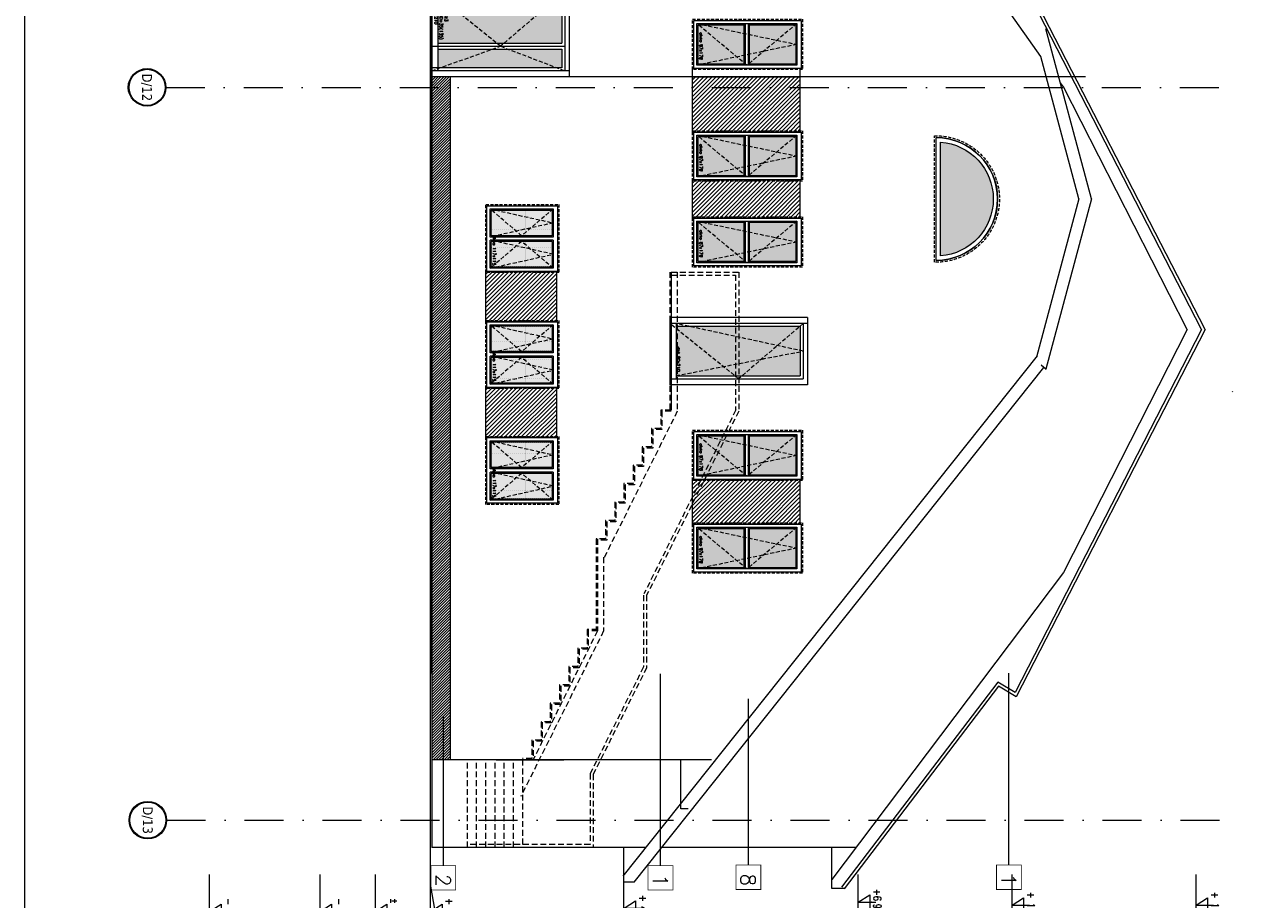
# Model space of a CAD drawing. Header units: millimetres. Extents: x -82287 to 177822, y -399756 to 0.
# Tile 100 of 228: x 45205 to 47216, y -199539 to -198114. Entities that reach past the tile are written whole.
import ezdxf
from ezdxf.enums import TextEntityAlignment as Align

# ---------------------------------------------------------------- set-up
doc = ezdxf.new("R2010")
doc.units = ezdxf.units.MM
doc.header["$MEASUREMENT"] = 0
for name, pattern in [('SUŁOSZOWA - PB 21 03$0$CACHE', [9.525, 6.35, -3.175]), ('SUŁOSZOWA - PB 21 03$0$CARKOVANA', [7.5, 5, -2.5]), ('SUŁOSZOWA - PB 21 03$0$DASHDOT', [25.4, 12.7, -6.35, 0, -6.35]), ('SUŁOSZOWA - PB 21 03$0$HIDDEN2', [4.7625, 3.175, -1.5875])]:
    doc.linetypes.add(name, pattern=pattern)
doc.layers.add('FL_XREF', color=252, linetype='Continuous')
for name, color, linetype, lineweight in [('SUŁOSZOWA - PB 21 03$0$! opisy okien elewacja', 251, 'Continuous', 0), ('SUŁOSZOWA - PB 21 03$0$!! 0_ Istn-okna', 251, 'Continuous', 0), ('SUŁOSZOWA - PB 21 03$0$!! 0_ Istn-sciany', 251, 'Continuous', 0), ('SUŁOSZOWA - PB 21 03$0$!! 0_ WIDOK ELEWACJA', 251, 'Continuous', 0), ('SUŁOSZOWA - PB 21 03$0$!! 0_Istn-cienka', 251, 'Continuous', 0), ('SUŁOSZOWA - PB 21 03$0$!! 0_Opis_pom', 251, 'Continuous', 0), ('SUŁOSZOWA - PB 21 03$0$!! 1  WYDZIELENIE PPOŻ', 251, 'Continuous', 0), ('SUŁOSZOWA - PB 21 03$0$!! 1_ widok', 251, 'Continuous', 0), ('SUŁOSZOWA - PB 21 03$0$!! 1_ELEWACJA KOLOR', 251, 'Continuous', 0), ('SUŁOSZOWA - PB 21 03$0$!! 1_Hatch dach', 251, 'Continuous', 0), ('SUŁOSZOWA - PB 21 03$0$!! 1_OPIS POM NOWE', 251, 'Continuous', 0), ('SUŁOSZOWA - PB 21 03$0$!! 2_ELEWACJA COKÓŁ', 251, 'Continuous', 0), ('SUŁOSZOWA - PB 21 03$0$!! 2_TYNK OBRYS', 251, 'Continuous', 0), ('SUŁOSZOWA - PB 21 03$0$!! 2_WYBURZENIA DO REMONTU', 251, 'Continuous', 0), ('SUŁOSZOWA - PB 21 03$0$!!_1  OPISY ELEWACJE', 251, 'Continuous', 0), ('SUŁOSZOWA - PB 21 03$0$0-osie-liniA', 251, 'SUŁOSZOWA - PB 21 03$0$DASHDOT', 0), ('SUŁOSZOWA - PB 21 03$0$0-osie-tx', 251, 'Continuous', 0), ('SUŁOSZOWA - PB 21 03$0$0-rzedne-blok', 251, 'Continuous', 0)]:
    doc.layers.add(name, color=color, linetype=linetype, lineweight=lineweight)
doc.layers.add('SUŁOSZOWA - PB 21 03$0$!! 0_ramki', color=251, linetype='Continuous', lineweight=0, plot=False)
doc.styles.add('SUŁOSZOWA - PB 21 03$0$ARIAL', font='tahoma.ttf')
doc.styles.add('SUŁOSZOWA - PB 21 03$0$DEUTSCH', font='SIMPLEX8')
doc.styles.add('SUŁOSZOWA - PB 21 03$0$SIMPLEX', font='simplex.shx', dxfattribs={"width": 0.77})
doc.styles.add('SUŁOSZOWA - PB 21 03$0$TAHOMA', font='tahoma.ttf')
doc.styles.add('SUŁOSZOWA - PB 21 03$0$TXT', font='simplex.shx')
pattern_1 = [(90, (0, 0), (-1.5875, 0.79375), [0, -1.5875])]
pattern_2 = [(225, (287002.8665, -125166.0226), (3.367596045, -3.367596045), [])]

# ---------------------------------------------------------------- blocks, each defined once
blk = doc.blocks.new('SUŁOSZOWA - PB 21 03$0$okno 87x178')
at = {"layer": 'SUŁOSZOWA - PB 21 03$0$!! 1_Hatch dach', "true_color": 0x575757}
h = blk.add_hatch(dxfattribs=at)
h.set_pattern_fill('DOTS', color=251, angle=450)
h.set_pattern_definition([(90, (14543.2204, -3002.226), (-1.5875, 0.79375), [0, -1.5875])])
h.paths.add_polyline_path([(3249.1, 6711.6), (3249.1, 6647.6), (3322.1, 6647.6), (3322.1, 6711.6)])
h.paths.add_polyline_path([(3240.1, 6647.6), (3240.1, 6711.6), (3165.1, 6711.6), (3165.1, 6647.6)])
at = {"layer": 'SUŁOSZOWA - PB 21 03$0$!! 0_ Istn-okna', "linetype": 'SUŁOSZOWA - PB 21 03$0$CARKOVANA', "lineweight": 5}
blk.add_lwpolyline([(3154.1, 6638.6), (3154.1, 6720.6), (3333.1, 6720.6), (3333.1, 6638.6)], close=True, dxfattribs=at)
at = {"layer": 'SUŁOSZOWA - PB 21 03$0$!! 0_ Istn-okna'}
for points in [[(3156.1, 6640.6), (3156.1, 6718.6), (3331.1, 6718.6), (3331.1, 6640.6)], [(3163.1, 6645.6), (3163.1, 6713.6), (3326.1, 6713.6), (3326.1, 6645.6)]]:
    blk.add_lwpolyline(points, close=True, dxfattribs=at)
for points in [[(3242.1, 6647.6), (3165.1, 6647.6), (3165.1, 6711.6), (3242.1, 6711.6)], [(3240.1, 6711.6), (3240.1, 6647.6)], [(3242.1, 6713.6), (3242.1, 6645.6)], [(3247.1, 6713.6), (3247.1, 6645.6)], [(3247.1, 6711.6), (3324.1, 6711.6), (3324.1, 6647.6), (3247.1, 6647.6)], [(3249.1, 6711.6), (3249.1, 6647.6)]]:
    blk.add_lwpolyline(points, dxfattribs=at)
at = {"layer": 'SUŁOSZOWA - PB 21 03$0$!! 1_Hatch dach', "color": 251, "linetype": 'SUŁOSZOWA - PB 21 03$0$CACHE', "true_color": 0x575757}
for points in [[(3326.1, 6645.6), (3163.1, 6679.6), (3326.1, 6713.6)], [(3163.1, 6645.6), (3244.6, 6713.6), (3326.1, 6645.6)]]:
    blk.add_lwpolyline(points, dxfattribs=at)
at = {"insert": (3316.7, 6660.2), "char_height": 5, "attachment_point": 1, "rotation": 90, "style": 'SUŁOSZOWA - PB 21 03$0$TXT'}
blk.add_mtext_dynamic_manual_height_columns('okno 87x178', width=52.63, gutter_width=75, heights=[0], dxfattribs=at)
blk = doc.blocks.new('SUŁOSZOWA - PB 21 03$0$okno 117x115')
at = {"layer": 'SUŁOSZOWA - PB 21 03$0$!! 1_Hatch dach', "true_color": 0x575757}
h = blk.add_hatch(dxfattribs=at)
h.set_pattern_fill('DOTS', color=251, angle=450)
h.set_pattern_definition([(90, (14940.2204, -2514.226), (-1.5875, 0.79375), [0, -1.5875])])
h.paths.add_polyline_path([(3622.1, 7157.8), (3721.1, 7157.8), (3721.1, 7199.6), (3622.1, 7199.6)])
h.paths.add_polyline_path([(3721.1, 7148.4), (3622.1, 7148.4), (3622.1, 7106.6), (3721.1, 7106.6)])
at = {"layer": 'SUŁOSZOWA - PB 21 03$0$!! 0_ Istn-okna', "linetype": 'SUŁOSZOWA - PB 21 03$0$CARKOVANA', "lineweight": 5}
blk.add_lwpolyline([(3611.1, 7097.6), (3611.1, 7208.6), (3730.1, 7208.6), (3730.1, 7097.6)], close=True, dxfattribs=at)
at = {"layer": 'SUŁOSZOWA - PB 21 03$0$!! 0_ Istn-okna'}
blk.add_lwpolyline([(3613.1, 7099.6), (3613.1, 7206.6), (3728.1, 7206.6), (3728.1, 7099.6)], close=True, dxfattribs=at)
for points in [[(3620.1, 7155.6), (3620.1, 7201.6), (3723.1, 7201.6), (3723.1, 7155.6)], [(3622.1, 7157.8), (3622.1, 7199.6), (3721.1, 7199.6), (3721.1, 7157.8)], [(3620.1, 7155.6), (3723.1, 7155.6)], [(3723.1, 7150.6), (3723.1, 7104.6), (3620.1, 7104.6), (3620.1, 7150.6)], [(3620.1, 7150.6), (3723.1, 7150.6)], [(3622.1, 7157.8), (3721.1, 7157.8)], [(3721.1, 7148.4), (3721.1, 7106.6), (3622.1, 7106.6), (3622.1, 7148.4)], [(3622.1, 7148.4), (3721.1, 7148.4)]]:
    blk.add_lwpolyline(points, dxfattribs=at)
at = {"layer": 'SUŁOSZOWA - PB 21 03$0$!! 1_Hatch dach', "color": 251, "linetype": 'SUŁOSZOWA - PB 21 03$0$CACHE', "true_color": 0x575757}
for points in [[(3723.1, 7201.6), (3620.1, 7178.6), (3723.1, 7155.6)], [(3620.1, 7201.6), (3671.6, 7157.8), (3723.1, 7201.6)], [(3723.1, 7104.6), (3620.1, 7127.6), (3723.1, 7150.6)], [(3620.1, 7104.6), (3671.6, 7148.4), (3723.1, 7104.6)]]:
    blk.add_lwpolyline(points, dxfattribs=at)
at = {"insert": (3713.7, 7148.2), "char_height": 5, "attachment_point": 1, "rotation": 90, "style": 'SUŁOSZOWA - PB 21 03$0$TXT'}
blk.add_mtext_dynamic_manual_height_columns('okno 117x115', width=52.63, gutter_width=75, heights=[0], dxfattribs=at)
blk = doc.blocks.new('SUŁOSZOWA - PB 21 03$0$dz3')
at = {"layer": 'SUŁOSZOWA - PB 21 03$0$!! 1_Hatch dach', "true_color": 0x575757}
h = blk.add_hatch(dxfattribs=at)
h.set_pattern_fill('DOTS', color=251, angle=270)
h.set_pattern_definition(pattern_1)
h.paths.add_polyline_path([(-19431.4, 7310.2), (-19431.4, 7233.2), (-19335.6, 7233.2)], flags=17)
h.paths.add_polyline_path([(-19230.2, 7313.2), (-19431.4, 7313.2), (-19431.4, 7310.2), (-19335.6, 7233.2), (-19323.6, 7233.2)])
h.paths.add_polyline_path([(-19229.4, 7313.2), (-19230.2, 7313.2), (-19323.6, 7233.2), (-19229.4, 7233.2)])
h = blk.add_hatch(dxfattribs=at)
h.set_pattern_fill('DOTS', color=251, angle=270)
h.set_pattern_definition(pattern_1)
h.paths.add_polyline_path([(-19229.4, 7223.2), (-19431.4, 7223.2), (-19431.4, 7193.2), (-19229.4, 7193.2)])
at = {"layer": 'SUŁOSZOWA - PB 21 03$0$!! 0_ Istn-okna'}
for points in [[(-19217.4, 7328.2), (-19441.4, 7328.2)], [(-19441.4, 7328.2), (-19441.4, 7178.2)], [(-19217.4, 7328.2), (-19217.4, 7178.2)], [(-19217.4, 7318.2), (-19441.4, 7318.2)], [(-19229.4, 7313.2), (-19441.4, 7313.2)], [(-19431.4, 7318.2), (-19431.4, 7188.2)], [(-19229.4, 7313.2), (-19229.4, 7233.2)], [(-19224.4, 7318.2), (-19224.4, 7188.2)], [(-19441.4, 7228.2), (-19224.4, 7228.2)], [(-19431.4, 7233.2), (-19229.4, 7233.2)], [(-19431.4, 7223.2), (-19229.4, 7223.2)], [(-19229.4, 7223.2), (-19229.4, 7193.2)], [(-19229.4, 7193.2), (-19441.4, 7193.2)], [(-19217.4, 7188.2), (-19441.4, 7188.2)], [(-19217.4, 7178.2), (-19441.4, 7178.2)]]:
    blk.add_lwpolyline(points, dxfattribs=at)
at = {"layer": 'SUŁOSZOWA - PB 21 03$0$!! 1_Hatch dach', "color": 251, "linetype": 'SUŁOSZOWA - PB 21 03$0$CACHE', "true_color": 0x575757}
for points in [[(-19224.4, 7318.2), (-19329.4, 7228.2), (-19441.4, 7318.2)], [(-19441.4, 7188.2), (-19329.4, 7228.2), (-19224.4, 7188.2)]]:
    blk.add_lwpolyline(points, dxfattribs=at)
at = {"insert": (-19415.2, 7280.4), "char_height": 5, "attachment_point": 1, "rotation": 270, "style": 'SUŁOSZOWA - PB 21 03$0$TXT'}
blk.add_mtext_dynamic_manual_height_columns('dz3 90+35(135) x210', width=52.63, gutter_width=75, heights=[0], dxfattribs=at)
blk = doc.blocks.new('SUŁOSZOWA - PB 21 03$0$drzwi 90x210')
at = {"layer": 'SUŁOSZOWA - PB 21 03$0$!! 1_Hatch dach', "true_color": 0x575757}
h = blk.add_hatch(dxfattribs=at)
h.set_pattern_fill('DOTS', color=251, angle=450)
h.set_pattern_definition([(270, (-14711.3306, 14067.823), (1.5875, -0.79375), [0, -1.5875])])
h.paths.add_polyline_path([(4720.1, 6757.6), (4720.1, 6834.6), (4624.3, 6834.6)], flags=17)
h.paths.add_polyline_path([(4518.9, 6754.6), (4720.1, 6754.6), (4720.1, 6757.6), (4624.3, 6834.6), (4612.2, 6834.6)])
h.paths.add_polyline_path([(4518.1, 6754.6), (4518.9, 6754.6), (4612.2, 6834.6), (4518.1, 6834.6)])
at = {"layer": 'SUŁOSZOWA - PB 21 03$0$!! 0_ Istn-okna'}
for points in [[(4506.1, 6739.6), (4506.1, 6849.6)], [(4506.1, 6849.6), (4730.1, 6849.6)], [(4513.1, 6749.6), (4513.1, 6839.6)], [(4730.1, 6839.6), (4513.1, 6839.6)], [(4720.1, 6749.6), (4720.1, 6839.6)], [(4730.1, 6739.6), (4730.1, 6849.6)], [(4518.1, 6754.6), (4518.1, 6834.6)], [(4720.1, 6834.6), (4518.1, 6834.6)], [(4506.1, 6749.6), (4730.1, 6749.6)], [(4506.1, 6739.6), (4730.1, 6739.6)], [(4518.1, 6754.6), (4720.1, 6754.6)]]:
    blk.add_lwpolyline(points, dxfattribs=at)
at = {"layer": 'SUŁOSZOWA - PB 21 03$0$!! 1_Hatch dach', "color": 251, "linetype": 'SUŁOSZOWA - PB 21 03$0$CACHE', "true_color": 0x575757}
for points in [[(4513.1, 6749.6), (4618.1, 6839.6), (4730.1, 6749.6)], [(4720.1, 6834.6), (4513.1, 6794.6), (4720.1, 6749.6)]]:
    blk.add_lwpolyline(points, dxfattribs=at)
at = {"insert": (4713.7, 6787.4), "char_height": 5, "attachment_point": 1, "rotation": 90, "style": 'SUŁOSZOWA - PB 21 03$0$TXT'}
blk.add_mtext_dynamic_manual_height_columns('dz4 90x210', width=52.63, gutter_width=75, heights=[0], dxfattribs=at)
blk = doc.blocks.new('SUŁOSZOWA - PB 21 03$0$okno polokragle')
at = {"layer": 'SUŁOSZOWA - PB 21 03$0$!! 1_Hatch dach', "true_color": 0x575757}
h = blk.add_hatch(dxfattribs=at)
h.set_pattern_fill('DOTS', color=251, angle=270)
h.set_pattern_definition([(90, (0, 0), (-1.5875, 0.79375), [0, -1.5875])])
h.paths.add_polyline_path([(-18333.5, 7496.3), (-18333.5, 7310.8, 0.927362)])
at = {"layer": 'SUŁOSZOWA - PB 21 03$0$!! 0_ Istn-okna', "linetype": 'SUŁOSZOWA - PB 21 03$0$CARKOVANA', "lineweight": 5}
blk.add_lwpolyline([(-18343.5, 7506.5), (-18343.5, 7300.6)], dxfattribs=at)
at = {"layer": 'SUŁOSZOWA - PB 21 03$0$!! 0_ Istn-okna'}
for points in [[(-18340.5, 7503.6), (-18340.5, 7303.6)], [(-18333.5, 7496.3), (-18333.5, 7310.8)]]:
    blk.add_lwpolyline(points, dxfattribs=at)
at = {"layer": 'SUŁOSZOWA - PB 21 03$0$!! 0_ Istn-okna', "linetype": 'SUŁOSZOWA - PB 21 03$0$CARKOVANA', "lineweight": 5}
blk.add_arc((-18340.5, 7403.6), 103, 268.331, 91.669, dxfattribs=at)
at = {"layer": 'SUŁOSZOWA - PB 21 03$0$!! 0_ Istn-okna'}
for radius, start, end in [(100, 270, 90), (93, 274.3167, 85.6833)]:
    blk.add_arc((-18340.5, 7403.6), radius, start, end, dxfattribs=at)
blk = doc.blocks.new('*U116')
h = blk.add_hatch(color=256)
edge = h.paths.add_edge_path()
edge.add_arc((0, 0), 30.6, 0, 360)
edge = h.paths.add_edge_path(flags=17)
edge.add_arc((0, 0), 29.4, 0, 360)
for radius in [30.6, 29.4]:
    blk.add_circle((0, 0), radius)
at = {"style": 'SUŁOSZOWA - PB 21 03$0$TAHOMA', "flags": 8}
blk.add_attdef('ANSICHTSNUMMER', text='', height=16, dxfattribs=at).set_placement((0, 0), align=Align.MIDDLE_CENTER)
blk = doc.blocks.new('SUŁOSZOWA - PB 21 03$0$BLOK OSIE ZACH')
at = {"layer": 'SUŁOSZOWA - PB 21 03$0$0-osie-liniA', "ltscale": 5}
for points in [[(36765.2, -198268.6), (38511.8, -198268.6)], [(36766.4, -199463.1), (38511.8, -199463.1)]]:
    blk.add_lwpolyline(points, dxfattribs=at)
at = {"layer": 'SUŁOSZOWA - PB 21 03$0$0-osie-tx'}
ref = blk.add_blockref('*U116', (36734.6, -198268.6), dxfattribs=dict(at, rotation=90))
ref.add_attrib('ANSICHTSNUMMER', 'D/12', dxfattribs={"layer": '0', "height": 16, "rotation": 270, "style": 'SUŁOSZOWA - PB 21 03$0$TAHOMA', "flags": 8}).set_placement((36734.6, -198268.6), align=Align.MIDDLE_CENTER)
ref = blk.add_blockref('*U116', (36735.8, -199463.1), dxfattribs=dict(at, rotation=90))
ref.add_attrib('ANSICHTSNUMMER', 'D/13', dxfattribs={"layer": '0', "height": 16, "rotation": 270, "style": 'SUŁOSZOWA - PB 21 03$0$TAHOMA', "flags": 8}).set_placement((36735.8, -199463.1), align=Align.MIDDLE_CENTER)
blk = doc.blocks.new('SUŁOSZOWA - PB 21 03$0$D_kota')
for p, q in [((8.7, 0), (8.7, 23)), ((-0.8, 15), (8.7, 15)), ((8.7, 0), (-0.8, 15))]:
    blk.add_line(p, q)
blk.add_lwpolyline([(-0.8, 15), (57.9, 15)])
at = {"style": 'SUŁOSZOWA - PB 21 03$0$DEUTSCH', "width": 0.8}
blk.add_attdef('POZ.ARCH', (7.3, 19.7), '', height=10, dxfattribs=at)
blk = doc.blocks.new('SUŁOSZOWA - PB 21 03$0$rzędne elewacje')
at = {"layer": 'SUŁOSZOWA - PB 21 03$0$0-rzedne-blok'}
for p, q in [((45186.1, -202764.8), (45186.1, -202618)), ((45366.1, -202764.8), (45366.1, -202618)), ((45546.1, -202764.8), (45546.1, -202618)), ((45861.1, -202764.8), (45861.1, -202618)), ((46243.1, -202764.8), (46243.1, -202618)), ((46493.6, -202764.8), (46493.6, -202618)), ((46793.4, -202764.8), (46793.4, -202618)), ((45186.1, -203021.7), (45186.1, -202819.8)), ((45366.1, -203021.7), (45366.1, -202819.8)), ((45546.1, -203021.7), (45546.1, -202819.8)), ((45861.1, -203021.7), (45861.1, -202819.8)), ((46243.1, -203021.7), (46243.1, -202819.8)), ((46493.6, -203021.7), (46493.6, -202819.8)), ((46793.4, -203021.7), (46793.4, -202819.8))]:
    blk.add_line(p, q, dxfattribs=at)
for points in [[(45456.1, -202618), (45456.1, -202764.8)], [(46493.6, -202764.8), (46493.6, -202618)], [(45456.1, -202819.8), (45456.1, -203021.7)], [(46493.6, -203021.7), (46493.6, -202819.8)]]:
    blk.add_lwpolyline(points, dxfattribs=at)
ref = blk.add_blockref('SUŁOSZOWA - PB 21 03$0$D_kota', (46243.1, -202652.1), dxfattribs=dict(at, xscale=1.250000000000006, yscale=1.250000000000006, zscale=1.250000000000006, rotation=270))
ref.add_attrib('POZ.ARCH', '+6,97', (46267.7, -202641.3), dxfattribs={"layer": '0', "height": 12.5, "rotation": 270, "style": 'SUŁOSZOWA - PB 21 03$0$DEUTSCH', "width": 0.8})
ref = blk.add_blockref('SUŁOSZOWA - PB 21 03$0$D_kota', (46493.6, -202656.9), dxfattribs=dict(at, xscale=1.250000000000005, yscale=1.250000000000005, zscale=1.250000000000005, rotation=270))
ref.add_attrib('POZ.ARCH', '+ 10,37', (46518.2, -202646.1), dxfattribs={"layer": '0', "height": 12.5, "rotation": 270, "style": 'SUŁOSZOWA - PB 21 03$0$DEUTSCH', "width": 0.8})
ref = blk.add_blockref('SUŁOSZOWA - PB 21 03$0$D_kota', (46793.4, -202656.9), dxfattribs=dict(at, xscale=1.250000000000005, yscale=1.250000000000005, zscale=1.250000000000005, rotation=270))
ref.add_attrib('POZ.ARCH', '+ 13,37', (46818, -202646.1), dxfattribs={"layer": '0', "height": 12.5, "rotation": 270, "style": 'SUŁOSZOWA - PB 21 03$0$DEUTSCH', "width": 0.8})
ref = blk.add_blockref('SUŁOSZOWA - PB 21 03$0$D_kota', (45186.1, -202667.3), dxfattribs=dict(at, xscale=1.250000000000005, yscale=1.250000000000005, zscale=1.250000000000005, rotation=270))
ref.add_attrib('POZ.ARCH', '- 2,70  ', (45210.7, -202656.5), dxfattribs={"layer": '0', "height": 12.5, "rotation": 270, "style": 'SUŁOSZOWA - PB 21 03$0$DEUTSCH', "width": 0.8})
ref = blk.add_blockref('SUŁOSZOWA - PB 21 03$0$D_kota', (45366.1, -202667.3), dxfattribs=dict(at, xscale=1.250000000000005, yscale=1.250000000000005, zscale=1.250000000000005, rotation=270))
ref.add_attrib('POZ.ARCH', '- 0,90  ', (45390.7, -202656.5), dxfattribs={"layer": '0', "height": 12.5, "rotation": 270, "style": 'SUŁOSZOWA - PB 21 03$0$DEUTSCH', "width": 0.8})
ref = blk.add_blockref('SUŁOSZOWA - PB 21 03$0$D_kota', (45456.1, -202667.3), dxfattribs=dict(at, xscale=1.250000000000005, yscale=1.250000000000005, zscale=1.250000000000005, rotation=270))
ref.add_attrib('POZ.ARCH', '%%p 0,00  = 431,45 m.n.p.m.', (45480.7, -202656.5), dxfattribs={"layer": '0', "height": 12.5, "rotation": 270, "style": 'SUŁOSZOWA - PB 21 03$0$DEUTSCH', "width": 0.8})
ref = blk.add_blockref('SUŁOSZOWA - PB 21 03$0$D_kota', (45546.1, -202667.3), dxfattribs=dict(at, xscale=1.250000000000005, yscale=1.250000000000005, zscale=1.250000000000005, rotation=270))
ref.add_attrib('POZ.ARCH', '+ 0,90  ', (45570.7, -202656.5), dxfattribs={"layer": '0', "height": 12.5, "rotation": 270, "style": 'SUŁOSZOWA - PB 21 03$0$DEUTSCH', "width": 0.8})
ref = blk.add_blockref('SUŁOSZOWA - PB 21 03$0$D_kota', (45861.6, -202661.9), dxfattribs=dict(at, xscale=1.250000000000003, yscale=1.250000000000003, zscale=1.250000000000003, rotation=269.9999999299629))
ref.add_attrib('POZ.ARCH', '+ 4,05', (45886.2, -202651.1), dxfattribs={"layer": '0', "height": 12.5, "rotation": 270, "style": 'SUŁOSZOWA - PB 21 03$0$DEUTSCH', "width": 0.8})
at = {"layer": 'SUŁOSZOWA - PB 21 03$0$0-rzedne-blok', "style": 'SUŁOSZOWA - PB 21 03$0$SIMPLEX', "width": 0.77}
for s, p in [('POZIOM  PIWNIC (C)', (45186.7, -202837.1)), ('PROJ. POZIOM WYJŚCIA (D)', (45366.7, -202837.1)), ('POZIOM PARTERU (C)', (45456.1, -202837.1)), ('POZIOM PARTERU (D)', (45546.7, -202837.1)), ('POZIOM PIĘTRA (D)', (45861.7, -202837.1)), ('POZIOM PODDASZA (D)', (46243.1, -202837.1)), ('PRZŁAMANIE DACHU', (46493.6, -202837.1)), ('KALENICA (D)', (46793.4, -202837.1)), ('POZIOM kalnicy (D2)', (46568.8, -202856.7, 0)), ('POZIOM kalnicy (D1)', (46627.4, -202856.7, 0))]:
    blk.add_text(s, height=10, rotation=270, dxfattribs=at).set_placement(p)
blk = doc.blocks.new('SUŁOSZOWA - PB 21 03')
at = {"layer": 'SUŁOSZOWA - PB 21 03$0$!! 1_ELEWACJA KOLOR'}
h = blk.add_hatch(dxfattribs=at)
h.set_pattern_fill('ANSI31', color=251, scale=1.5, angle=-180)
h.set_pattern_definition(pattern_2)
h.paths.add_polyline_path([(46405.51597, -198251.5883), (46405.51597, -198341.5883), (46230.51597, -198341.5883), (46230.51597, -198251.5883)])
h = blk.add_hatch(dxfattribs=at)
h.set_pattern_fill('ANSI31', color=251, scale=1.5, angle=-180)
h.set_pattern_definition(pattern_2)
h.paths.add_polyline_path([(46405.51597, -198419.5883), (46405.51597, -198481.5883), (46230.51597, -198481.5883), (46230.51597, -198419.5883)])
h = blk.add_hatch(dxfattribs=at)
h.set_pattern_fill('ANSI31', color=251, scale=1.5, angle=-180)
h.set_pattern_definition(pattern_2)
h.paths.add_polyline_path([(46008.51597, -198568.5883), (46008.51597, -198650.5883), (45893.51597, -198650.5883), (45893.51597, -198568.5883)])
h = blk.add_hatch(dxfattribs=at)
h.set_pattern_fill('ANSI31', color=251, scale=1.5, angle=-180)
h.set_pattern_definition(pattern_2)
h.paths.add_polyline_path([(46008.51597, -198757.5883), (46008.51597, -198839.5883), (45893.51597, -198839.5883), (45893.51597, -198757.5883)])
h = blk.add_hatch(dxfattribs=at)
h.set_pattern_fill('ANSI31', color=251, scale=1.5, angle=-180)
h.set_pattern_definition(pattern_2)
h.paths.add_polyline_path([(46405.51597, -198907.5883), (46405.51597, -198980.5883), (46230.51597, -198980.5883), (46230.51597, -198907.5883)])
at = {"layer": 'SUŁOSZOWA - PB 21 03$0$!! 2_ELEWACJA COKÓŁ'}
h = blk.add_hatch(dxfattribs=at)
h.set_pattern_fill('ANSI31', color=250)
h.set_pattern_definition([(45, (-60.1082, 63), (-2.24506403, 2.24506403), [])])
h.paths.add_polyline_path([(45835.51597, -198251.5883), (45805.51597, -198251.5883), (45805.51597, -199364.5883), (45835.51597, -199364.5883)])
at = {"layer": 'SUŁOSZOWA - PB 21 03$0$! opisy okien elewacja'}
blk.add_lwpolyline([(45910.51597, -199364.5883), (46020.51597, -199364.5883)], dxfattribs=at)
at = {"layer": 'SUŁOSZOWA - PB 21 03$0$!! 0_ Istn-sciany'}
for points in [[(45805.51597, -198615.5883), (45805.51597, -197450.5883)], [(45805.51597, -197454.5883), (45805.51597, -199507.5883)], [(45803.51597, -199507.5883), (45803.51597, -199364.5883), (45805.51597, -198241.5883)], [(45803.51597, -199570.5883), (45863.62419, -199916.83421), (46164.30474, -200752.85414), (46164.30474, -201691.17621)]]:
    blk.add_lwpolyline(points, dxfattribs=at)
at = {"layer": 'SUŁOSZOWA - PB 21 03$0$!! 0_ WIDOK ELEWACJA'}
for points in [[(45805.51597, -198013.5883), (45805.51597, -199507.5883)], [(46797.65881, -198218.41149), (46694.46191, -198071.5883)], [(47059.89423, -198663.58096), (46755.98644, -198072.27981), (46727.8112, -198089.19559)], [(47065.51597, -198663.58096), (46757.99194, -198065.24383), (46729.07643, -198082.60406)], [(46880.57592, -198450.5883), (46806.2767, -198173.29985)], [(46859.8704, -198450.5883), (46797.65881, -198218.41149)], [(46870.46454, -198251.5883), (45805.51597, -198251.5883)], [(45835.51597, -198251.5883), (45835.51597, -199364.5883)], [(46834.84928, -198267.75981), (46829.78748, -198261.04327)], [(47036.54036, -198663.58096), (46834.84928, -198267.75981)], [(46627.40671, -198550.5883), (46627.40671, -198350.5883)], [(46859.8704, -198450.5883), (46790.7283, -198708.63012)], [(46880.57592, -198450.5883), (46806.2767, -198727.87676)], [(46010.51597, -198650.5883), (46010.51597, -198757.5883), (45895.51597, -198757.5883), (45895.51597, -198650.5883)], [(47059.89423, -198663.58096), (46755.98644, -199254.88211), (46727.8112, -199237.96632), (46473.33093, -199572.15057)], [(47065.51597, -198663.58096), (46757.99194, -199261.91809), (46729.07643, -199244.55786), (46477.30888, -199575.17976)], [(47036.54036, -198663.58096), (46834.84928, -199059.40211)], [(46117.4361, -199554.61801), (46792.70551, -198706.14577)], [(46135.22116, -199564.38832), (46803.02875, -198725.29182)], [(46806.79828, -198728.29186), (46798.51496, -198721.69946)], [(47110.72857, -198765.5883), (47110.46063, -198764.5883)], [(46834.84928, -199059.40211), (46457.61773, -199559.95344)], [(46261.30127, -199364.5883), (45805.51597, -199364.5883)], [(46211.19299, -199422.99835), (46211.19299, -199364.5883)], [(46223.19299, -199444.5883), (46211.19299, -199444.5883), (46211.19299, -199422.99835)], [(46154.8654, -199507.5883), (45805.51597, -199507.5883)], [(46118.51597, -199555.6625), (46118.51597, -199507.5883)], [(46497.08178, -199507.5883), (46180.42631, -199507.5883)], [(46457.61773, -199565.99835), (46457.61773, -199507.5883)], [(46135.22116, -199564.38832), (46118.51597, -199564.38832), (46118.51597, -199555.6625)], [(46477.61773, -199574.72417), (46457.61773, -199574.72417), (46457.61773, -199565.99835)]]:
    blk.add_lwpolyline(points, dxfattribs=at)
for points in [[(45895.51597, -198461.5883), (46010.51597, -198461.5883), (46010.51597, -198568.5883), (45895.51597, -198568.5883)], [(45895.51597, -198839.5883), (46010.51597, -198839.5883), (46010.51597, -198946.5883), (45895.51597, -198946.5883)]]:
    blk.add_lwpolyline(points, close=True, dxfattribs=at)
blk.add_arc((46627.40671, -198450.5883), 100, 270, 90, dxfattribs=at)
at = {"layer": 'SUŁOSZOWA - PB 21 03$0$!! 0_Istn-cienka'}
blk.add_lwpolyline([(45953.62419, -199364.59691), (45923.62419, -199364.59691)], dxfattribs=at)
at = {"layer": 'SUŁOSZOWA - PB 21 03$0$!! 0_ramki'}
blk.add_lwpolyline([(45142.29781, -193459.491), (47489.33396, -193459.491), (47489.33396, -200343.15805), (45142.29781, -200343.15805)], close=True, dxfattribs=at)
at = {"layer": 'SUŁOSZOWA - PB 21 03$0$!! 1_ widok'}
blk.add_lwpolyline([(45803.51597, -199570.5883), (45803.51597, -197454.5883)], dxfattribs=at)
at = {"layer": 'SUŁOSZOWA - PB 21 03$0$!! 2_TYNK OBRYS'}
for points in [[(46405.51597, -198237.5883), (46405.51597, -198251.5883), (46230.51597, -198251.5883), (46230.51597, -198237.5883)], [(46405.51597, -198251.5883), (46405.51597, -198341.5883), (46230.51597, -198341.5883), (46230.51597, -198251.5883)], [(46405.51597, -198419.5883), (46405.51597, -198481.5883), (46230.51597, -198481.5883), (46230.51597, -198419.5883)], [(46008.51597, -198568.5883), (46008.51597, -198650.5883), (45893.51597, -198650.5883), (45893.51597, -198568.5883)], [(46008.51597, -198757.5883), (46008.51597, -198839.5883), (45893.51597, -198839.5883), (45893.51597, -198757.5883)], [(46405.51597, -198907.5883), (46405.51597, -198980.5883), (46230.51597, -198980.5883), (46230.51597, -198907.5883)]]:
    blk.add_lwpolyline(points, close=True, dxfattribs=at)
at = {"layer": 'SUŁOSZOWA - PB 21 03$0$!! 2_WYBURZENIA DO REMONTU', "linetype": 'SUŁOSZOWA - PB 21 03$0$HIDDEN2', "ltscale": 3}
for points in [[(46193.62419, -198569.5883), (46193.62419, -198794.5883)], [(46195.62419, -198569.5883), (46195.62419, -198794.5883)], [(46195.62419, -198569.5883), (46305.62419, -198569.5883), (46305.62419, -198796.5883)], [(46195.62419, -198574.5883), (46195.62419, -198794.5883)], [(46195.62419, -198574.5883), (46300.62419, -198574.5883), (46300.62419, -198795.40796)], [(46205.62419, -198569.5883), (46205.62419, -198796.5883)], [(46195.62419, -198794.5883), (46178.62419, -198794.5883), (46178.62419, -198824.5883), (46163.62419, -198824.5883), (46163.62419, -198854.5883), (46148.62419, -198854.5883), (46148.62419, -198884.5883), (46133.62419, -198884.5883), (46133.62419, -198914.5883), (46118.62419, -198914.5883), (46118.62419, -198944.5883), (46103.62419, -198944.5883), (46103.62419, -198974.5883), (46088.62419, -198974.5883), (46088.62419, -199004.5883), (46073.62419, -199004.5883)], [(46195.62419, -198796.5883), (46180.62419, -198796.5883), (46180.62419, -198826.5883), (46165.62419, -198826.5883), (46165.62419, -198856.5883), (46150.62419, -198856.5883), (46150.62419, -198886.5883), (46135.62419, -198886.5883), (46135.62419, -198916.5883), (46120.62419, -198916.5883), (46120.62419, -198946.5883), (46105.62419, -198946.5883), (46105.62419, -198976.5883), (46090.62419, -198976.5883), (46090.62419, -199006.5883), (46075.62419, -199006.5883)], [(46205.62419, -198796.5883), (46085.62419, -199036.5883)], [(46301.15205, -198794.35223), (46151.15205, -199094.35223)], [(46305.62419, -198796.5883), (46155.62419, -199096.5883)], [(46073.62419, -199004.5883), (46073.62419, -199154.5883)], [(46075.62419, -199004.5883), (46075.62419, -199154.5883)], [(46085.62419, -199034.5883), (46085.62419, -199154.5883)], [(46150.62419, -199096.5883), (46150.62419, -199213.40796)], [(46155.62419, -199096.5883), (46155.62419, -199214.5883)], [(46085.62419, -199154.5883), (45950.62419, -199424.5883)], [(46075.62419, -199152.5883), (46058.62419, -199152.5883), (46058.62419, -199182.5883), (46043.62419, -199182.5883), (46043.62419, -199212.5883), (46028.62419, -199212.5883), (46028.62419, -199242.5883), (46013.62419, -199242.5883), (46013.62419, -199272.5883), (45998.62419, -199272.5883), (45998.62419, -199302.5883), (45983.62419, -199302.5883), (45983.62419, -199332.5883), (45968.62419, -199332.5883), (45968.62419, -199362.5883), (45953.62419, -199362.5883)], [(46075.62419, -199154.5883), (46060.62419, -199154.5883), (46060.62419, -199184.5883), (46045.62419, -199184.5883), (46045.62419, -199214.5883), (46030.62419, -199214.5883), (46030.62419, -199244.5883), (46015.62419, -199244.5883), (46015.62419, -199274.5883), (46000.62419, -199274.5883), (46000.62419, -199304.5883), (45985.62419, -199304.5883), (45985.62419, -199334.5883), (45970.62419, -199334.5883), (45970.62419, -199364.5883), (45955.62419, -199364.5883)], [(46075.62419, -199154.5883), (45970.62419, -199364.5883)], [(46150.62419, -199213.40796), (46063.62419, -199387.40796)], [(46155.62419, -199214.5883), (46068.62419, -199388.5883)], [(45863.62419, -199507.5883), (45863.62419, -199364.5883)], [(45878.62419, -199507.5883), (45878.62419, -199364.5883)], [(45893.62419, -199507.5883), (45893.62419, -199364.5883)], [(45908.62419, -199507.5883), (45908.62419, -199364.5883)], [(45923.62419, -199507.5883), (45923.62419, -199364.5883)], [(45953.62419, -199364.59691), (45953.62419, -199507.5883), (45923.62419, -199507.5883)], [(45938.62419, -199507.5883), (45938.62419, -199364.5883)], [(46063.62419, -199387.40796), (46063.62419, -199502.5883), (45865.62419, -199502.5883)], [(46068.62419, -199388.5883), (46068.62419, -199507.5883), (45865.62419, -199507.5883)]]:
    blk.add_lwpolyline(points, dxfattribs=at)
at = {"layer": 'SUŁOSZOWA - PB 21 03$0$!!_1  OPISY ELEWACJE'}
for points in [[(46178.34317, -199537.29341), (46178.34317, -199224.35768)], [(46745.96824, -199536.41226), (46745.96824, -199223.47652)], [(46321.43308, -199536.41226), (46321.43308, -199265.15446)], [(45824.39965, -199537.29341), (45824.39965, -199293.68218)]]:
    blk.add_lwpolyline(points, dxfattribs=at)
at = {"layer": 'SUŁOSZOWA - PB 21 03$0$!!_1  OPISY ELEWACJE', "const_width": 1.2}
for points in [[(45804.12726, -199537.29341), (45844.67204, -199537.29341), (45844.67204, -199577.00775), (45804.12726, -199577.00775)], [(45804.12726, -199537.29341), (45844.67204, -199537.29341), (45844.67204, -199577.00775), (45804.12726, -199577.00775)], [(46158.07078, -199537.29341), (46198.61557, -199537.29341), (46198.61557, -199577.00775), (46158.07078, -199577.00775)], [(46158.07078, -199537.29341), (46198.61557, -199537.29341), (46198.61557, -199577.00775), (46158.07078, -199577.00775)], [(46301.16069, -199536.41226), (46341.70548, -199536.41226), (46341.70548, -199576.1266), (46301.16069, -199576.1266)], [(46301.16069, -199536.41226), (46341.70548, -199536.41226), (46341.70548, -199576.1266), (46301.16069, -199576.1266)], [(46725.69584, -199536.41226), (46766.24063, -199536.41226), (46766.24063, -199576.1266), (46725.69584, -199576.1266)], [(46725.69584, -199536.41226), (46766.24063, -199536.41226), (46766.24063, -199576.1266), (46725.69584, -199576.1266)]]:
    blk.add_lwpolyline(points, close=True, dxfattribs=at)
blk.add_blockref('SUŁOSZOWA - PB 21 03$0$BLOK OSIE ZACH', (8607.0345, 0))
at = {"layer": 'SUŁOSZOWA - PB 21 03$0$! opisy okien elewacja'}
blk.add_blockref('SUŁOSZOWA - PB 21 03$0$dz3', (65246.90859, -205429.82758), dxfattribs=at)
at = {"layer": 'SUŁOSZOWA - PB 21 03$0$! opisy okien elewacja', "rotation": 180}
for name, p in [('SUŁOSZOWA - PB 21 03$0$okno 87x178', (49563.60321, -191519.00465)), ('SUŁOSZOWA - PB 21 03$0$okno 87x178', (49563.60321, -191701.00465)), ('SUŁOSZOWA - PB 21 03$0$okno 117x115', (49623.60321, -191362.00465)), ('SUŁOSZOWA - PB 21 03$0$okno 87x178', (49563.60321, -191841.00465)), ('SUŁOSZOWA - PB 21 03$0$drzwi 90x210', (50923.68624, -191904.00465)), ('SUŁOSZOWA - PB 21 03$0$okno 117x115', (49623.60321, -191551.00465)), ('SUŁOSZOWA - PB 21 03$0$okno 87x178', (49563.60321, -192189.00465)), ('SUŁOSZOWA - PB 21 03$0$okno 117x115', (49623.60321, -191740.00465)), ('SUŁOSZOWA - PB 21 03$0$okno 87x178', (49563.60321, -192340.00465))]:
    blk.add_blockref(name, p, dxfattribs=at)
at = {"layer": 'SUŁOSZOWA - PB 21 03$0$! opisy okien elewacja', "xscale": -1, "rotation": 180}
blk.add_blockref('SUŁOSZOWA - PB 21 03$0$okno polokragle', (64967.9528, -191047.00465), dxfattribs=at)
at = {"layer": 'SUŁOSZOWA - PB 21 03$0$!! 1  WYDZIELENIE PPOŻ'}
blk.add_blockref('SUŁOSZOWA - PB 21 03$0$rzędne elewacje', (257.37238, 3066.13522), dxfattribs=at)
at = {"layer": 'SUŁOSZOWA - PB 21 03$0$!! 0_Opis_pom', "ltscale": 0.7, "style": 'SUŁOSZOWA - PB 21 03$0$ARIAL'}
for tag, p in [('B0,19', (52679.2094, -194257.55204)), ('B2,14', (73874.0461, -194402.0887)), ('B1,21', (60405.50261, -194427.18207)), ('B2,12', (73342.49259, -194413.89249)), ('A1,16', (59129.54925, -194448.08429)), ('B1,19', (59914.81903, -194448.15658)), ('B2,11', (73069.01144, -194438.89383)), ('B2,16', (75195.07765, -194441.83446)), ('B0,15', (51514.15008, -194461.8073)), ('A1,1', (58808.06672, -194460.94161)), ('B1/17', (59524.53699, -194450.37428)), ('1,22', (60947.33929, -194456.1144)), ('1,23', (61575.22173, -194450.37428)), ('B2,19.1', (76701.67035, -194466.03695)), ('B3,7', (87459.81312, -194465.07097)), ('B3,3', (88235.73906, -194465.79732)), ('B0,18', (52071.43815, -194478.40179)), ('B1,18', (59715.51745, -194473.87108)), ('B2,15', (74566.38885, -194487.81114)), ('B2,17', (75506.7465, -194471.3759)), ('B3,6', (86826.65132, -194483.15512)), ('B3,8', (90006.66539, -194478.47972)), ('A0,6', (49094.40602, -194505.72387)), ('B1,20', (60198.53687, -194490.17374)), ('A2,5', (72452.45009, -194505.90583)), ('B2,10', (72728.63362, -194489.37283)), ('B2,13', (73649.91716, -194500.01242)), ('A0,4', (49692.81919, -194517.93289)), ('A0,3', (49906.53818, -194524.03766)), ('B0,20', (53125.45224, -194527.8835)), ('B0,22', (54187.56644, -194519.04308)), ('A1,6', (58565.96262, -194514.50753)), ('B1,1', (61908.24378, -194515.48656)), ('A0,5', (49399.71914, -194533.19455)), ('B0,21', (53847.26622, -194535.08002)), ('B1,3', (62229.35503, -194604.49851)), ('B2,18', (75922.43604, -194612.23635)), ('B2,19', (77152.69039, -194617.53776)), ('A3,4', (85509.27934, -194642.47136)), ('B0,24B', (54824.42896, -194684.26784)), ('B0,13', (50367.63944, -194706.5583)), ('B0,16', (51457.40872, -194704.43091)), ('B0,17', (51897.58569, -194706.77195)), ('B1,4', (63476.45184, -194691.11207)), ('A2,4', (71695.75649, -194707.44268)), ('A1,5', (58149.22649, -194724.80163)), ('B0,23', (54542.05776, -194742.93939)), ('A1,2', (58744.42262, -194746.622)), ('A2.1', (72371.45884, -194731.56251)), ('B1,2D', (60756.29674, -194750.92727)), ('B0,14', (50962.60809, -194789.06568)), ('A1,15', (59129.54925, -194780.73348)), ('A3.1', (86079.08704, -194786.62422)), ('B1,4', (63483.03852, -194791.04365)), ('A0,2', (49295.91259, -194810.95246)), ('B0,7', (52851.95551, -194845.56115)), ('B1,2B', (62374.83512, -194841.86715)), ('B2.7', (74548.27897, -194836.12781)), ('B3,2', (89035.72921, -194837.99287)), ('B1,2A', (61803.35407, -194869.27513)), ('B0,8', (51561.38742, -194890.27848)), ('A1,3', (58810.05243, -195008.83917)), ('A3.2', (86016.50296, -195004.88875)), ('A0,1', (49914.27925, -195025.82804)), ('A0,10', (49695.87246, -195042.9259)), ('B0,17', (51225.06492, -195049.74007)), ('B0,6', (52110.41055, -195069.39267)), ('B1,8', (61403.63433, -195071.25189)), ('A2.2', (72371.45884, -195070.78713)), ('B2.2', (74976.1855, -195068.47988)), ('A0,7', (49042.50308, -195082.6056)), ('B3,11', (88623.94853, -195099.23575)), ('B3,4', (87612.56208, -195132.78192)), ('B3,5', (86839.47632, -195174.05241)), ('B0,12', (50313.60595, -195207.52936)), ('B0,11', (50726.178, -195219.06638)), ('B1,6', (63686.26823, -195231.3997)), ('B3,10', (89778.42161, -195220.68871)), ('B0,24A', (54359.17011, -195245.97867)), ('A1,4', (58093.66276, -195250.96213)), ('A0,11', (49643.96951, -195271.84772)), ('B0,10', (51476.34179, -195259.44699)), ('B3,9', (90479.74099, -195260.18621)), ('A0,8', (49042.50308, -195293.21363)), ('B0,9', (51798.4912, -195291.17482)), ('B1,14', (59332.54805, -195280.73534)), ('B2,21', (75970.16114, -195290.81005)), ('B0,3', (52068.59538, -195319.60465)), ('B1,13', (60186.62513, -195314.46953)), ('B1,10', (60892.94126, -195319.45825)), ('B1,5', (63419.22943, -195317.21026)), ('A2.3', (71832.37045, -195318.78232)), ('B2,9', (73175.51251, -195317.21162)), ('B2,4', (74493.5947, -195318.7733)), ('B2,3', (74674.2815, -195319.28036)), ('A3,3', (85569.83931, -195318.78232)), ('B3,1', (88723.65615, -195329.98594)), ('B1,9', (61058.12383, -195344.48743)), ('B2,8', (73894.209, -195338.18956)), ('B2.1', (75304.74121, -195348.36327)), ('B2,20', (77211.021, -195343.82367)), ('B0,2', (52227.2348, -195357.98297)), ('B1,2C', (61827.40698, -195369.02625)), ('B1,7', (62134.52151, -195372.05069)), ('A0,9', (49001.50444, -195413.15723)), ('B0,1', (53061.17304, -195403.85659)), ('A0,12', (49689.76592, -195485.50737)), ('B0,4', (52224.78303, -195500.96352)), ('B1,11', (61050.00078, -195512.89565)), ('B2,5', (74686.48999, -195507.24036)), ('B1,12', (60864.00751, -195544.00738)), ('B2,6', (74499.29165, -195549.55175)), ('B0,5', (52066.14362, -195556.83806)), ('C2,2', (74812.78942, -195865.8959)), ('C1,3', (61091.58871, -195973.27844)), ('C0,2A', (52278.30875, -196050.48297)), ('C0,1', (52808.36775, -196132.34208)), ('C1,2', (61690.27405, -196439.72387)), ('C1,1', (62060.59754, -196465.28533)), ('C3,1', (88979.71614, -196545.67785)), ('C0,2B', (53028.88223, -196668.8019)), ('C1,4', (61008.68123, -196686.32122)), ('C2,1', (75334.65984, -196786.2197)), ('C2,3', (74834.65119, -196933.26657)), ('C1,5', (61062.7252, -196991.42453)), ('C1,10', (62127.38542, -196998.81344)), ('C1,9', (62147.33751, -197289.53424)), ('C0,3', (52181.98562, -197341.92176)), ('C1,6', (61131.41824, -197329.69535)), ('D1,1', (73931.12245, -197584.03121)), ('C0,4', (52345.96562, -197596.60561)), ('D0,18', (60296.49264, -197617.95269)), ('C2,4', (75243.70451, -197663.89)), ('D0,7', (59141.53804, -197722.84718)), ('D0,17', (60701.16801, -197741.44864)), ('C1,7', (61222.2575, -197737.18052)), ('D1,4', (73157.19908, -197744.29721)), ('D0,3', (59562.25866, -197751.14316)), ('D1,6', (72757.78643, -197751.22612)), ('D0,6', (58741.71849, -197802.61699)), ('D0,10', (58357.73602, -197820.93991)), ('D,09', (59195.67196, -197881.51243)), ('C0,5', (52269.72696, -197902.4362)), ('C0,6', (52872.93793, -197917.07354)), ('D0,2', (59943.06082, -197917.06725)), ('D1,3', (73475.28953, -197924.29875)), ('D0,16', (60721.3534, -197935.2949)), ('D0,8', (59058.9008, -197963.64925)), ('D0,5', (59448.52586, -197969.8061)), ('C2,5', (74555.08284, -197988.7886)), ('D1,5', (73291.61607, -197999.29956)), ('D0,4', (59655.02693, -198042.2589)), ('D0,15', (60692.12223, -198127.4643)), ('D0,1', (59931.33074, -198173.12806)), ('D1,2', (73578.07819, -198172.30068)), ('D0,11', (58161.27105, -198211.45823)), ('D0,12', (58250.99458, -198537.17631)), ('D0,13', (58250.99458, -198764.99605)), ('D1,7', (71854.87376, -198786.88467)), ('D0,14', (59130.08589, -198795.3373)), ('D1,8', (71715.35366, -199212.44512))]:
    blk.add_attdef(tag, text='', height=11.968, dxfattribs=at).set_placement(p, align=Align.MIDDLE_CENTER)
at = {"layer": 'SUŁOSZOWA - PB 21 03$0$!! 1_OPIS POM NOWE', "style": 'SUŁOSZOWA - PB 21 03$0$ARIAL'}
for tag, p in [('C1.7A', (61271.6179, -197538.30303)), ('C2.5B', (74970.66097, -197546.70728)), ('C2,5C', (74903.71123, -197659.13664)), ('C2.4', (75374.07862, -197726.11453)), ('D1,2B', (74322.25834, -197791.43247)), ('C1.7C', (61260.26049, -197811.38428)), ('C1.8B', (61588.27341, -197817.62151)), ('C1.8A', (61884.42005, -197818.94854)), ('C1.7B', (61322.12354, -197933.89849)), ('C2,5A', (74943.41937, -197993.49482)), ('E1.2', (62164.78326, -198139.98688)), ('E1.5E', (62692.10372, -198153.27854)), ('D1,2C', (73419.9359, -198156.57844)), ('E2.9', (75361.45041, -198161.88904)), ('E2.7', (76022.45692, -198162.26272)), ('E3.1', (88990.58975, -198158.87886)), ('E1.5D', (62993.60773, -198185.416)), ('D1,2A', (74280.17915, -198172.30068)), ('E1.1', (61330.46191, -198191.9806)), ('E1.5C', (63016.9343, -198246.3437)), ('E1.5B', (63264.15117, -198307.8661)), ('E3.2', (88781.41347, -198385.24275)), ('E1.6', (61022.6264, -198421.00827)), ('E2.2', (74782.75417, -198427.85813)), ('E2.8', (75757.29014, -198437.09188)), ('E2.6', (76531.8031, -198444.40756)), ('E3.4', (89392.22607, -198450.03942)), ('E1.5A', (63049.47589, -198456.39852)), ('E1.5F', (62736.15118, -198589.14592)), ('E1.5G', (62892.39981, -198586.12622)), ('E1,4', (61888.25021, -198652.6996)), ('E2.1', (75803.99631, -198697.05773)), ('E1.5L', (63297.7633, -198733.65678)), ('E1.3', (61058.5992, -198806.28147)), ('E1.5H', (62893.53005, -198830.01758)), ('E2,3', (74778.52304, -198843.9541)), ('E3.3', (89150.95684, -198867.32581)), ('E1.5K', (63266.15427, -198904.67789)), ('E1.5I', (62723.74907, -199005.87002)), ('E2.4', (75135.87669, -199083.20857)), ('E2.5', (76615.04061, -199164.91143)), ('E1.5J', (63204.25187, -199215.697))]:
    blk.add_attdef(tag, text='', height=11.968, dxfattribs=at).set_placement(p, align=Align.MIDDLE_CENTER)
at = {"layer": 'SUŁOSZOWA - PB 21 03$0$!!_1  OPISY ELEWACJE', "char_height": 24, "attachment_point": 1, "rotation": 270, "style": 'SUŁOSZOWA - PB 21 03$0$TXT'}
for s, insert in [('8', (46333.03685, -199550.11418)), ('2', (45836.00342, -199550.99533)), ('1', (46189.94694, -199550.99533)), ('1', (46757.57201, -199550.11418))]:
    blk.add_mtext_dynamic_manual_height_columns(s, width=40.5447886, gutter_width=90, heights=[0], dxfattribs=dict(at, insert=insert))

msp = doc.modelspace()

# ---------------------------------------------------------------- block references
at = {"layer": 'FL_XREF'}
msp.add_blockref('SUŁOSZOWA - PB 21 03', (62.3, 52.9), dxfattribs=at)

doc.saveas('drawing.dxf')
